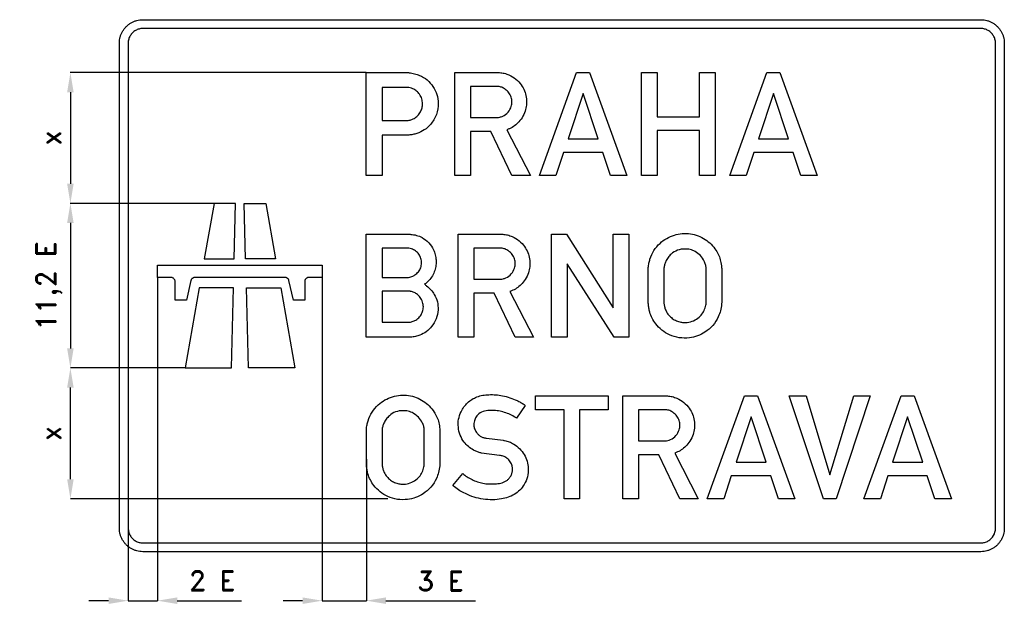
# Model space of a CAD drawing. Header units: millimetres. Extents: x 4784 to 17204, y -492 to 5860.
# Tile 1 of 5: x 4784 to 7798, y -265 to 1543. Entities that reach past the tile are written whole.
import ezdxf

# ---------------------------------------------------------------- set-up
doc = ezdxf.new("R2010")
doc.units = ezdxf.units.MM
doc.header["$LTSCALE"] = 5
doc.layers.add('Kóty', color=2, linetype='Continuous')
doc.layers.add('Značka', color=7, linetype='Continuous')
doc.styles.get("Standard").update_dxf_attribs({"font": 'romand.shx', "height": 60})
doc.dimstyles.get("Standard").update_dxf_attribs({"dimtxt": 60, "dimasz": 60, "dimexe": 0.18, "dimexo": 0.0625, "dimgap": 30, "dimtad": 1, "dimdec": 0, "dimzin": 0, "dimdsep": 46, "dimtxsty": 'Standard', "dimcen": 0.09, "dimadec": 0, "dimazin": 0, "dimtfac": 1, "dimtdec": 0, "dimtofl": 0, "dimtmove": 0, "dimatfit": 3, "dimfxl": 1, "dimtolj": 1, "dimtzin": 0, "dimarcsym": 0})

# ---------------------------------------------------------------- blocks, each defined once
blk = doc.blocks.new('*D6')
at = {"layer": 'Defpoints', "color": 0, "transparency": 16777216}
for p in [(5379.1, 980.5), (4939.3, 476.5), (5290.2, 476.5)]:
    blk.add_point(p, dxfattribs=at)
at = {"layer": 'Kóty', "color": 0, "lineweight": -2, "transparency": 16777216}
for p, q in [((5379, 980.5), (4939.1, 980.5)), ((4939.3, 920.5), (4939.3, 536.5)), ((5290.2, 476.5), (4939.1, 476.5))]:
    blk.add_line(p, q, dxfattribs=at)
at = {"layer": 'Kóty', "color": 0, "transparency": 16777216}
for points in [[(4929.3, 920.5), (4949.3, 920.5), (4939.3, 980.5)], [(4929.3, 536.5), (4949.3, 536.5), (4939.3, 476.5)]]:
    blk.add_solid(points, dxfattribs=at)
at = {"layer": 'Kóty', "color": 0, "transparency": 16777216, "insert": (4873.5, 728.5), "char_height": 60, "attachment_point": 5, "rotation": 90}
blk.add_mtext('\\A1;11,2 E', dxfattribs=at)
blk = doc.blocks.new('*D7')
at = {"layer": 'Defpoints', "color": 0, "transparency": 16777216}
for p in [(5845.25, 1381.03), (4939.25, 980.5), (5379.093, 980.5)]:
    blk.add_point(p, dxfattribs=at)
at = {"layer": 'Kóty', "color": 0, "lineweight": -2, "transparency": 16777216}
for p, q in [((5845.1875, 1381.03), (4939.07, 1381.03)), ((4939.25, 1321.03), (4939.25, 1040.5)), ((5379.0305, 980.5), (4939.07, 980.5))]:
    blk.add_line(p, q, dxfattribs=at)
at = {"layer": 'Kóty', "color": 0, "transparency": 16777216}
for points in [[(4929.25, 1321.03), (4949.25, 1321.03), (4939.25, 1381.03)], [(4929.25, 1040.5), (4949.25, 1040.5), (4939.25, 980.5)]]:
    blk.add_solid(points, dxfattribs=at)
at = {"layer": 'Kóty', "color": 0, "transparency": 16777216, "insert": (4879.25, 1180.765), "char_height": 60, "attachment_point": 5, "rotation": 90}
blk.add_mtext('\\A1;x', dxfattribs=at)
blk = doc.blocks.new('*D15')
at = {"layer": 'Defpoints', "color": 0, "transparency": 16777216}
for p in [(5710.2, 753.7), (5845.3, 197.5), (5845.3, -236)]:
    blk.add_point(p, dxfattribs=at)
at = {"layer": 'Kóty', "color": 0, "lineweight": -2, "transparency": 16777216}
for p, q in [((5710.2, 753.6), (5710.2, -236.2)), ((5845.3, 197.5), (5845.3, -236.2)), ((5650.2, -236), (5590.2, -236)), ((5905.3, -236), (6179.6, -236))]:
    blk.add_line(p, q, dxfattribs=at)
at = {"layer": 'Kóty', "color": 0, "transparency": 16777216}
for points in [[(5650.2, -226), (5650.2, -246), (5710.2, -236)], [(5905.3, -226), (5905.3, -246), (5845.3, -236)]]:
    blk.add_solid(points, dxfattribs=at)
at = {"layer": 'Kóty', "color": 0, "transparency": 16777216, "insert": (6072.4, -176), "char_height": 60, "attachment_point": 5}
blk.add_mtext('\\A1;3 E', dxfattribs=at)

msp = doc.modelspace()

# ---------------------------------------------------------------- linework, layer by layer
at = {"layer": 'Kóty'}
for p, q in [((5206.2, 753.7), (5206.2, -236.2)), ((5290.2, 476.5), (4939.1, 476.5)), ((4939.3, 136), (4939.3, 416.5)), ((5911.3, 76), (4939.1, 76)), ((5116.2, 41), (5116.2, -236.2)), ((5056.2, -236), (4996.2, -236)), ((5266.2, -236), (5463, -236))]:
    msp.add_line(p, q, dxfattribs=at)
for points in [[(5116.2, -236), (5206.2, -236)], [(5710.2, -236), (5845.3, -236)]]:
    msp.add_lwpolyline(points, dxfattribs=at)
for points in [[(4929.3, 416.5), (4949.3, 416.5), (4939.3, 476.5)], [(4929.3, 136), (4949.3, 136), (4939.3, 76)], [(5056.2, -226), (5056.2, -246), (5116.2, -236)], [(5266.2, -226), (5266.2, -246), (5206.2, -236)]]:
    msp.add_solid(points, dxfattribs=at)
at = {"layer": 'Značka', "color": 3}
for points in [[(5161.2, -86), (5161, -86), (5160.7, -86, -0.03218), (5151.4, -85.3, -0.035444), (5142.3, -83.4, -0.036266), (5133.4, -80.5, -0.03442), (5125.1, -76.3, -0.033721), (5117.3, -71.1, -0.034084), (5110.3, -64.9, -0.034213), (5104.2, -57.9, -0.034231), (5099, -50.2, -0.034044), (5094.8, -41.8, -0.033414), (5091.8, -33, -0.034127), (5089.9, -23.9, -0.036744), (5089.3, -14.6), (5089.3, -14.3), (5089.2, -14), (5089.2, 1471), (5089.3, 1471.3), (5089.3, 1471.6, -0.03218), (5089.9, 1480.9, -0.035442), (5091.8, 1490, -0.036259), (5094.8, 1498.8, -0.034418), (5099, 1507.2, -0.033721), (5104.2, 1514.9, -0.034082), (5110.3, 1521.9, -0.034194), (5117.3, 1528.1, -0.034214), (5125.1, 1533.3, -0.034044), (5133.4, 1537.4, -0.033414), (5142.3, 1540.5, -0.034134), (5151.4, 1542.4, -0.036746), (5160.7, 1543), (5161, 1543), (5161.2, 1543), (7726.2, 1543), (7726.5, 1543), (7726.8, 1543, -0.032176), (7736.1, 1542.3, -0.035456), (7745.2, 1540.5, -0.036269), (7754.1, 1537.5, -0.034422), (7762.4, 1533.3, -0.033697), (7770.2, 1528.1, -0.034075), (7777.2, 1521.9, -0.034224), (7783.3, 1514.9, -0.034253), (7788.5, 1507.2, -0.034032), (7792.7, 1498.8, -0.033378), (7795.7, 1490, -0.034132), (7797.6, 1480.9, -0.036735), (7798.2, 1471.6), (7798.2, 1471.3), (7798.2, 1471), (7798.2, -14), (7798.2, -14.3), (7798.2, -14.6, -0.032163), (7797.6, -23.9, -0.035426), (7795.7, -33, -0.036272), (7792.7, -41.8, -0.034444), (7788.5, -50.2, -0.033721), (7783.3, -57.9, -0.034076), (7777.2, -64.9, -0.034222), (7770.2, -71.1, -0.03422), (7762.4, -76.3, -0.034045), (7754.1, -80.4, -0.033411), (7745.2, -83.4, -0.034127), (7736.1, -85.4, -0.036745), (7726.8, -86), (7726.5, -86), (7726.2, -86), (5161.2, -86)], [(5161.2, -86), (5161, -86), (5160.7, -86, -0.03218), (5151.4, -85.3, -0.035444), (5142.3, -83.4, -0.036266), (5133.4, -80.5, -0.03442), (5125.1, -76.3, -0.033721), (5117.3, -71.1, -0.034084), (5110.3, -64.9, -0.034213), (5104.2, -57.9, -0.034231), (5099, -50.2, -0.034044), (5094.8, -41.8, -0.033414), (5091.8, -33, -0.034127), (5089.9, -23.9, -0.036744), (5089.3, -14.6), (5089.3, -14.3), (5089.2, -14), (5089.2, 1471), (5089.3, 1471.3), (5089.3, 1471.6, -0.03218), (5089.9, 1480.9, -0.035442), (5091.8, 1490, -0.036259), (5094.8, 1498.8, -0.034418), (5099, 1507.2, -0.033721), (5104.2, 1514.9, -0.034082), (5110.3, 1521.9, -0.034194), (5117.3, 1528.1, -0.034214), (5125.1, 1533.3, -0.034044), (5133.4, 1537.4, -0.033414), (5142.3, 1540.5, -0.034134), (5151.4, 1542.4, -0.036746), (5160.7, 1543), (5161, 1543), (5161.2, 1543), (7726.2, 1543), (7726.5, 1543), (7726.8, 1543, -0.032176), (7736.1, 1542.3, -0.035456), (7745.2, 1540.5, -0.036269), (7754.1, 1537.5, -0.034422), (7762.4, 1533.3, -0.033697), (7770.2, 1528.1, -0.034075), (7777.2, 1521.9, -0.034224), (7783.3, 1514.9, -0.034253), (7788.5, 1507.2, -0.034032), (7792.7, 1498.8, -0.033378), (7795.7, 1490, -0.034132), (7797.6, 1480.9, -0.036735), (7798.2, 1471.6), (7798.2, 1471.3), (7798.2, 1471), (7798.2, -14), (7798.2, -14.3), (7798.2, -14.6, -0.032163), (7797.6, -23.9, -0.035426), (7795.7, -33, -0.036272), (7792.7, -41.8, -0.034444), (7788.5, -50.2, -0.033721), (7783.3, -57.9, -0.034076), (7777.2, -64.9, -0.034222), (7770.2, -71.1, -0.03422), (7762.4, -76.3, -0.034045), (7754.1, -80.4, -0.033411), (7745.2, -83.4, -0.034127), (7736.1, -85.4, -0.036745), (7726.8, -86), (7726.5, -86), (7726.2, -86), (5161.2, -86)], [(5161.2, -59), (7726.2, -59), (7726.4, -59), (7726.6, -59, 0.032174), (7732.4, -58.6, 0.035433), (7738.1, -57.4, 0.036275), (7743.7, -55.5, 0.034405), (7748.8, -52.9, 0.033713), (7753.7, -49.7, 0.034055), (7758.1, -45.8, 0.034222), (7761.9, -41.5), (7765.2, -36.6), (7767.8, -31.4), (7769.7, -25.9), (7770.9, -20.2), (7771.2, -14.4), (7771.2, -14.2), (7771.2, -14), (7771.2, 1471), (7771.2, 1471.2), (7771.2, 1471.3, 0.032169), (7770.8, 1477.2, 0.035478), (7769.7, 1482.9, 0.036283), (7767.8, 1488.4, 0.034439), (7765.2, 1493.6, 0.033698), (7761.9, 1498.5, 0.034079), (7758.1, 1502.8, 0.034239), (7753.7, 1506.7, 0.034217), (7748.8, 1509.9, 0.034039), (7743.6, 1512.5, 0.033445), (7738.1, 1514.4, 0.034149), (7732.4, 1515.6, 0.036747), (7726.6, 1516), (7726.4, 1516), (7726.2, 1516), (5161.2, 1516), (5161.1, 1516), (5160.9, 1516, 0.03219), (5155.1, 1515.6, 0.035478), (5149.4, 1514.4, 0.036282), (5143.9, 1512.5, 0.034434), (5138.6, 1509.9, 0.033726), (5133.8, 1506.7, 0.034078), (5129.4, 1502.8, 0.034202), (5125.6, 1498.5, 0.034241), (5122.3, 1493.6, 0.034039), (5119.7, 1488.4, 0.033415), (5117.8, 1482.9, 0.034122), (5116.6, 1477.2, 0.036747), (5116.3, 1471.3), (5116.2, 1471.2), (5116.2, 1471), (5116.2, -14), (5116.3, -14.2), (5116.3, -14.4, 0.032179), (5116.7, -20.2, 0.035444), (5117.8, -25.9, 0.036268), (5119.7, -31.4, 0.03442), (5122.3, -36.6, 0.03372), (5125.6, -41.5, 0.034089), (5129.4, -45.8, 0.034213), (5133.8, -49.7, 0.034235), (5138.6, -52.9, 0.03404), (5143.9, -55.5, 0.033408), (5149.4, -57.4, 0.034123), (5155.1, -58.6, 0.036744), (5160.9, -59), (5161.1, -59), (5161.2, -59)], [(5845.2, 1066), (5845.2, 1381), (5972.7, 1381), (5974.5, 1380.8), (5976.4, 1380.5, -0.025349), (5992.6, 1377.6, -0.04292), (6008.2, 1372.5, -0.079585), (6031.3, 1358.6, -0.076491), (6049.3, 1338.2, -0.076892), (6061.2, 1313.9, -0.075738), (6065.2, 1287.2, -0.094028), (6059.6, 1252.5, -0.098355), (6041.7, 1222.5, -0.073288), (6022.7, 1205.6, -0.067699), (5999.8, 1194.7, -0.034197), (5987.9, 1191.4, -0.037882), (5975.8, 1189.9), (5973.7, 1189.8), (5971.7, 1189.7), (5893.5, 1189.7), (5893.5, 1066), (5845.2, 1066)], [(6116.4, 1066), (6116.4, 1381), (6249, 1381), (6250.9, 1381), (6252.8, 1380.9, -0.052881), (6267.6, 1378.8, -0.045253), (6281.9, 1373.7, -0.068754), (6302.9, 1361.1, -0.074105), (6319.5, 1343.1, -0.062849), (6329.5, 1325.3, -0.059666), (6334.8, 1305.6, -0.055137), (6335.8, 1286.5, -0.055179), (6332.7, 1267.7, -0.062309), (6324.7, 1247.5, -0.063047), (6312, 1230, -0.052739), (6298.9, 1218.1, -0.055194), (6283.7, 1209.3, -0.011411), (6279.4, 1207.5, -0.003793), (6275.1, 1205.8), (6347.4, 1066), (6290.7, 1066), (6226.4, 1201), (6164.3, 1201), (6164.3, 1066), (6116.4, 1066)], [(5893.5, 1335.8), (5893.5, 1234.5), (5968.1, 1234.5), (5969.6, 1234.5), (5971, 1234.5, 0.067143), (5981.5, 1236.4, 0.057702), (5991.3, 1240.8, 0.07172), (6002.6, 1249.4, 0.074485), (6011, 1260.8, 0.06827), (6015.7, 1272.7, 0.065317), (6017.2, 1285.5, 0.077206), (6014.9, 1300.8, 0.083745), (6008.1, 1314.5, 0.073387), (5999, 1324.3, 0.06608), (5987.5, 1331.3, 0.042677), (5979.7, 1334.2, 0.049247), (5971.6, 1335.6), (5970.4, 1335.7), (5969.1, 1335.8), (5893.5, 1335.8)], [(6164.3, 1338.5), (6164.3, 1243), (6241.6, 1243), (6243.5, 1243.1), (6245.5, 1243.2, 0.040795), (6254.2, 1244.5, 0.049419), (6262.6, 1247.5, 0.110771), (6279.1, 1259.5, 0.114762), (6288.9, 1277.5, 0.085181), (6291.1, 1291.5, 0.080092), (6288.7, 1305.4, 0.084081), (6281.7, 1319.2, 0.081226), (6270.5, 1330, 0.06711), (6260.1, 1335.9, 0.082124), (6248.6, 1338.4), (6247.2, 1338.5), (6245.8, 1338.5), (6164.3, 1338.5)], [(5845.2, 571), (5845.2, 886), (5974.7, 886), (5977.9, 885.9, -0.006976), (5981.1, 885.7, -0.05351), (5998.9, 882.7, -0.05886), (6015.7, 875.7, -0.084108), (6036.4, 859.9, -0.083993), (6050.8, 838.4, -0.052888), (6056.3, 823.2, -0.048074), (6058.8, 807.2, -0.047684), (6058.4, 791, -0.051697), (6054.8, 775.2, -0.057811), (6047.5, 758.7, -0.05693), (6036.6, 744.5, -0.019007), (6032.5, 740.3, -0.019183), (6028.1, 736.5, -0.007446), (6025.7, 734.6, -0.002498), (6023.3, 732.8, -0.002407), (6026.5, 730.5, -0.00718), (6029.7, 728.1, -0.045544), (6042.8, 716.1, -0.053991), (6053.2, 701.7, -0.077429), (6062.6, 679.1, -0.076328), (6064.7, 654.6, -0.084932), (6059.1, 627.3, -0.082723), (6045, 603.4, -0.067279), (6028.9, 587.7, -0.067548), (6009.4, 577, -0.045473), (5995.6, 572.7, -0.048764), (5981.3, 571, -0.007117), (5978.6, 571, -0.002365), (5976, 571), (5845.2, 571)], [(6126.4, 571), (6126.4, 886), (6259, 886, -0.001796), (6260.9, 886, -0.005457), (6262.8, 885.9, -0.052872), (6277.6, 883.8, -0.045261), (6291.9, 878.7, -0.068754), (6312.9, 866.1, -0.074102), (6329.5, 848.1, -0.062849), (6339.4, 830.3, -0.059665), (6344.7, 810.6, -0.055136), (6345.8, 791.5, -0.05518), (6342.7, 772.7, -0.0623), (6334.7, 752.5, -0.063045), (6322, 735, -0.052744), (6308.9, 723.1, -0.055197), (6293.6, 714.3, -0.011425), (6289.4, 712.5, -0.003793), (6285, 710.8), (6357.3, 571), (6300.7, 571), (6236.3, 706), (6174.3, 706), (6174.3, 571), (6126.4, 571)], [(6708.1, 779), (6708.2, 781.6), (6708.4, 784.2, -0.03068), (6710.2, 797.3, -0.031072), (6713.6, 810.2, -0.066304), (6725.7, 836.2, -0.068484), (6744.3, 858.2, -0.061854), (6764.7, 873.5, -0.059932), (6788.2, 883.4, -0.057343), (6812.5, 888.1, -0.057578), (6837.2, 887.1, -0.056912), (6860.9, 881.1, -0.057499), (6882.5, 870, -0.055385), (6900.8, 855.2, -0.053457), (6915.5, 836.8, -0.043029), (6924.3, 820.9, -0.048853), (6929.9, 803.8, -0.02271), (6931.7, 794.5, -0.012953), (6932.9, 785), (6933, 783.4), (6933.1, 781.9), (6933.1, 676.4), (6932.9, 674), (6932.7, 671.5, -0.035766), (6929.3, 652, -0.047839), (6922.7, 633.2, -0.078796), (6905.9, 606.9, -0.073097), (6881.9, 586.6, -0.060116), (6859.1, 575, -0.059848), (6834.2, 569.1, -0.071108), (6803.2, 569.3, -0.074183), (6773.6, 578.3, -0.066043), (6750.3, 592.5, -0.061695), (6731.2, 612.1, -0.04708), (6720.3, 628.9, -0.053867), (6713, 647.5, -0.030219), (6710.2, 659.7, -0.017674), (6708.6, 672.3), (6708.4, 675.2), (6708.1, 678.1), (6708.1, 779)], [(5893.2, 843.7), (5893.2, 753.8), (5968.7, 753.8, 0.005357), (5971.7, 753.8, 0.016026), (5974.6, 754, 0.091637), (5988, 757.8, 0.080742), (5999.7, 766, 0.081307), (6008.7, 777.1, 0.086096), (6013.5, 790.4, 0.087458), (6013.9, 804.9, 0.085844), (6009.4, 818.8, 0.081936), (6001.4, 830.2, 0.078648), (5990.1, 838.6, 0.046727), (5983.1, 841.7, 0.054017), (5975.6, 843.4, 0.009077), (5974.1, 843.5), (5972.5, 843.7), (5893.2, 843.7)], [(6174.3, 843.5), (6174.3, 748), (6251.6, 748, 0.001967), (6253.5, 748.1, 0.00597), (6255.4, 748.2, 0.040799), (6264.2, 749.5, 0.049428), (6272.6, 752.5, 0.110775), (6289.1, 764.5, 0.11476), (6298.9, 782.5, 0.085173), (6301.1, 796.5, 0.080083), (6298.7, 810.4, 0.084087), (6291.7, 824.2, 0.081232), (6280.5, 835, 0.067091), (6270, 840.9, 0.082115), (6258.6, 843.4, 0.008064), (6257.2, 843.5, 0.002659), (6255.8, 843.5), (6174.3, 843.5)], [(6756.1, 778.8), (6756.1, 678), (6756.2, 676.1), (6756.4, 674.2, 0.0376), (6758.1, 664.3, 0.041677), (6761.3, 654.7, 0.062901), (6768.7, 641.7, 0.060181), (6779.1, 630.8, 0.059423), (6791.2, 622.5, 0.064329), (6804.9, 617.5, 0.050523), (6816.1, 615.8, 0.044563), (6827.6, 616.2, 0.073913), (6847, 621.4, 0.085006), (6863.7, 632.2, 0.073622), (6874.9, 645.1, 0.063577), (6882.2, 660.6, 0.033208), (6884.4, 668.4, 0.042656), (6885.4, 676.3), (6885.4, 677.3), (6885.4, 678.3), (6885.4, 778.6), (6885.5, 780.4), (6885.4, 782.2, 0.062601), (6883.7, 793.1, 0.048327), (6879.5, 803.6, 0.076908), (6867.8, 820.6, 0.083778), (6851.6, 832.9, 0.069864), (6836.5, 839, 0.066672), (6820.2, 840.8, 0.088523), (6797.8, 836.9, 0.098121), (6778.5, 825.3, 0.062848), (6768.9, 814.9, 0.051386), (6761.9, 802.5, 0.039531), (6758.2, 792.6, 0.050744), (6756.3, 782.3), (6756.2, 780.6), (6756.1, 778.8)], [(5608.3, 743.9), (5608.2, 744.5), (5608, 745, 0.047744), (5607.1, 747.1, 0.04803), (5605.9, 749, 0.059624), (5603.9, 751, 0.058366), (5601.5, 752.5, 0.048252), (5599.4, 753.3, 0.052371), (5597.2, 753.7), (5596.6, 753.7), (5596, 753.7), (5320.5, 753.7), (5319.9, 753.7), (5319.3, 753.7, 0.047791), (5317.1, 753.3, 0.048023), (5315, 752.5, 0.05954), (5312.6, 751, 0.05842), (5310.6, 749, 0.048258), (5309.4, 747.1, 0.05239), (5308.5, 745), (5308.3, 744.5), (5308.2, 743.9), (5294.5, 684.4), (5259.8, 684.4), (5259.8, 741.1), (5259.8, 741.8, 0.010734), (5259.7, 742.4, 0.055708), (5259.2, 745, 0.056156), (5258.1, 747.4, 0.069654), (5256.1, 750, 0.068327), (5253.5, 752, 0.056416), (5251.1, 753.1, 0.061127), (5248.5, 753.6), (5247.9, 753.7), (5247.2, 753.7), (5206.2, 753.7), (5206.2, 791.5), (5710.2, 791.5), (5710.2, 753.7), (5669.3, 753.7), (5668.6, 753.7), (5668, 753.6, 0.055753), (5665.4, 753.1, 0.056198), (5663, 752, 0.069688), (5660.4, 750, 0.068335), (5658.4, 747.4, 0.056453), (5657.3, 745, 0.061106), (5656.8, 742.4, 0.012131), (5656.7, 741.8, 0.004076), (5656.7, 741.1), (5656.7, 684.4), (5622, 684.4), (5608.3, 743.9)], [(5893.3, 711.7), (5893.3, 616.4), (5969, 616.4, 0.003613), (5971.9, 616.4, 0.010868), (5974.7, 616.5, 0.058725), (5986, 618.6, 0.06312), (5996.5, 623.4, 0.084067), (6008.2, 633.1, 0.085722), (6016.1, 646, 0.082246), (6019.6, 660, 0.080979), (6018.5, 674.3, 0.088851), (6012.4, 689.3, 0.084251), (6001.6, 701.4, 0.065607), (5991.7, 707.9, 0.080405), (5980.7, 711.2, 0.018344), (5977.5, 711.5, 0.00613), (5974.4, 711.7), (5893.3, 711.7)], [(5845.3, 284), (5845.4, 286.6), (5845.6, 289.2, -0.030685), (5847.3, 302.3, -0.031073), (5850.7, 315.2, -0.066299), (5862.8, 341.2, -0.068478), (5881.4, 363.2, -0.061857), (5901.9, 378.5, -0.059931), (5925.4, 388.4, -0.057345), (5949.7, 393.1, -0.057581), (5974.4, 392.1, -0.056909), (5998, 386.1, -0.057501), (6019.6, 375, -0.05538), (6038, 360.2, -0.053458), (6052.7, 341.7, -0.043027), (6061.4, 325.9, -0.048854), (6067.1, 308.8, -0.022721), (6068.9, 299.5, -0.012953), (6070, 290), (6070.2, 288.4), (6070.3, 286.9), (6070.3, 181.4), (6070.1, 179), (6069.9, 176.5, -0.035772), (6066.5, 157, -0.04784), (6059.8, 138.2, -0.078797), (6043, 111.9, -0.073097), (6019.1, 91.6, -0.060119), (5996.2, 80, -0.059849), (5971.4, 74.1, -0.07111), (5940.4, 74.3, -0.074187), (5910.7, 83.3, -0.066041), (5887.4, 97.5, -0.061695), (5868.4, 117.1, -0.047088), (5857.5, 133.9, -0.053875), (5850.1, 152.5, -0.030218), (5847.4, 164.7, -0.017679), (5845.8, 177.3), (5845.5, 180.2), (5845.3, 183.1), (5845.3, 284)], [(6140.6, 153.2), (6143.6, 150.8), (6146.6, 148.3, 0.039105), (6161, 138.8, 0.03209), (6176.8, 131.4, 0.032648), (6193.7, 125.5, 0.039896), (6211.1, 122.2, 0.02448), (6222.9, 121.4, 0.014325), (6234.8, 121.5, 0.035312), (6252.6, 123, 0.08415), (6269.2, 128.5, 0.05521), (6276.9, 133.5, 0.056034), (6283.4, 140, 0.057314), (6288.4, 147.8, 0.056929), (6291.5, 156.6, 0.062817), (6292.8, 166.6, 0.064418), (6291.5, 176.7, 0.085859), (6286, 189.4, 0.089186), (6276.6, 199.4, 0.071825), (6266.7, 205.2, 0.059296), (6255.7, 208.3), (6254.4, 208.5), (6253, 208.7), (6198.1, 215.7), (6195.9, 216.4), (6193.7, 217, -0.017781), (6183.1, 220.6, -0.032313), (6173, 225.2, -0.062184), (6157.5, 235.8, -0.055273), (6144.7, 249.8, -0.068826), (6132.6, 271.1, -0.072902), (6126.9, 294.9, -0.074667), (6127.6, 319.3, -0.072257), (6135.4, 342.7, -0.09461), (6155.3, 370.2, -0.103597), (6183.8, 387.9, -0.055209), (6201.8, 393, -0.035098), (6220.5, 394.8, -0.029414), (6241.6, 394.4, -0.030638), (6262.4, 391.4, -0.032943), (6284.9, 385.5, -0.029913), (6306.6, 376.8, -0.01958), (6317.5, 371.3, -0.02893), (6327.9, 364.8), (6329.9, 363.4), (6331.9, 361.9), (6304.9, 323.1), (6301.4, 325.3), (6297.8, 327.4, 0.031823), (6281.2, 335.8, 0.035484), (6263.6, 341.8, 0.037909), (6245.7, 345.6, 0.035613), (6227.1, 346.6, 0.056957), (6207.3, 344.7, 0.118687), (6190, 336.5, 0.08958), (6181.3, 327, 0.077146), (6175.9, 314.9, 0.050964), (6174.4, 306.8, 0.055016), (6174.6, 298.6, 0.076559), (6177.9, 287.1, 0.070212), (6184.3, 276.8, 0.053213), (6190.6, 270.6, 0.057419), (6198, 265.8, 0.030566), (6202, 264.1, 0.032962), (6206.1, 262.8, 0.019641), (6209.4, 262.2, 0.00653), (6212.6, 261.8), (6264.6, 255), (6266.4, 254.7), (6268.2, 254.5, -0.057684), (6282.8, 250.5, -0.045352), (6296.5, 243.5, -0.062106), (6314.7, 229.4, -0.068455), (6328.5, 211.2, -0.067356), (6337.4, 191, -0.064546), (6340.7, 169, -0.073539), (6338.1, 143.6, -0.075696), (6328.2, 120, -0.06568), (6315, 102.6, -0.066684), (6297.8, 89.3, -0.056081), (6279.3, 80.8, -0.038292), (6259.4, 75.9, -0.0422), (6231, 73, -0.042475), (6202.6, 75, -0.04068), (6174.9, 81.2, -0.036908), (6148.3, 91.7, -0.028957), (6131, 100.8, -0.038944), (6115.2, 112.2), (6112.4, 114.6), (6109.7, 117), (6140.6, 153.2)], [(6630.5, 76), (6630.5, 391), (6763.1, 391, -0.001796), (6765, 391, -0.005425), (6766.9, 390.9, -0.052872), (6781.7, 388.8, -0.045254), (6796, 383.7, -0.068754), (6817, 371.1, -0.074103), (6833.7, 353.1, -0.062849), (6843.5, 335.3, -0.059665), (6848.9, 315.6, -0.055136), (6849.9, 296.5, -0.055179), (6846.8, 277.7, -0.0623), (6838.8, 257.5, -0.063045), (6826.1, 240, -0.052741), (6813, 228.1, -0.0552), (6797.8, 219.3), (6793.5, 217.5), (6789.2, 215.7), (6861.5, 76), (6804.8, 76), (6740.5, 211), (6678.4, 211), (6678.4, 76), (6630.5, 76)], [(5893.3, 283.8), (5893.3, 183), (5893.4, 181.1), (5893.5, 179.2, 0.037588), (5895.3, 169.3, 0.041677), (5898.5, 159.7, 0.062893), (5905.9, 146.7, 0.060174), (5916.2, 135.8, 0.059421), (5928.3, 127.5, 0.064323), (5942, 122.5, 0.050516), (5953.3, 120.8, 0.044569), (5964.8, 121.2, 0.07391), (5984.2, 126.4, 0.085007), (6000.9, 137.2, 0.073623), (6012, 150.1, 0.063579), (6019.4, 165.6, 0.033208), (6021.5, 173.4, 0.042626), (6022.5, 181.3), (6022.6, 182.3), (6022.6, 183.3), (6022.6, 283.6), (6022.6, 285.4), (6022.6, 287.1, 0.062602), (6020.8, 298.1, 0.048305), (6016.6, 308.6, 0.076901), (6005, 325.6, 0.083776), (5988.7, 337.9, 0.069867), (5973.7, 344, 0.066674), (5957.4, 345.8, 0.088523), (5935, 341.9, 0.098124), (5915.7, 330.3, 0.062841), (5906.1, 319.9, 0.051398), (5899, 307.5, 0.039536), (5895.3, 297.6, 0.050745), (5893.5, 287.3), (5893.4, 285.6), (5893.3, 283.8)], [(6678.4, 348.5), (6678.4, 253), (6755.7, 253, 0.001999), (6757.6, 253.1, 0.00597), (6759.6, 253.2, 0.040792), (6768.3, 254.6, 0.049428), (6776.7, 257.5, 0.110773), (6793.2, 269.5, 0.114758), (6803, 287.5, 0.085173), (6805.2, 301.5, 0.080083), (6802.9, 315.4, 0.084089), (6795.8, 329.2, 0.081229), (6784.6, 340, 0.067104), (6774.2, 345.9, 0.08213), (6762.7, 348.4, 0.008064), (6761.3, 348.5), (6759.9, 348.5), (6678.4, 348.5)]]:
    msp.add_lwpolyline(points, format="xyb", dxfattribs=at)
for points in [[(6374.9, 1066), (6489.1, 1381), (6528.9, 1381), (6643.1, 1066), (6592.5, 1066), (6569, 1136.4), (6448.4, 1136.4), (6425.3, 1066), (6374.9, 1066)], [(6687.7, 1066), (6687.7, 1381), (6735.4, 1381), (6735.4, 1245.8), (6864.9, 1245.8), (6864.9, 1381), (6912.9, 1381), (6912.9, 1066), (6864.9, 1066), (6864.9, 1203.6), (6735.4, 1203.6), (6735.4, 1066), (6687.7, 1066)], [(6957.5, 1066), (7071.7, 1381), (7111.5, 1381), (7225.7, 1066), (7175.1, 1066), (7151.6, 1136.4), (7031.1, 1136.4), (7007.9, 1066), (6957.5, 1066)], [(6555.1, 1178.2), (6508.9, 1316.6), (6462.8, 1178.2), (6555.1, 1178.2)], [(7137.7, 1178.2), (7091.5, 1316.6), (7045.4, 1178.2), (7137.7, 1178.2)], [(5349.1, 810.4), (5440.7, 810.4), (5445.2, 980.5), (5379.1, 980.5), (5349.1, 810.4)], [(5567.4, 810.4), (5475.8, 810.4), (5471.3, 980.5), (5537.4, 980.5), (5567.4, 810.4)], [(6412.5, 571), (6412.5, 886), (6457.7, 886), (6600.8, 661.2), (6600.8, 886), (6649, 886), (6648.7, 571), (6603.5, 571), (6460.1, 795.5), (6460.1, 571), (6412.5, 571)], [(5290.2, 476.5), (5432, 476.5), (5438.4, 722.2), (5333.5, 722.2), (5290.2, 476.5)], [(5626.3, 476.5), (5484.5, 476.5), (5478.1, 722.2), (5583, 722.2), (5626.3, 476.5)], [(6450.6, 76), (6450.6, 348.5), (6363, 348.5), (6363, 391), (6585.9, 391), (6585.9, 348.5), (6498.3, 348.5), (6498.3, 76), (6450.6, 76)], [(6889, 76), (7003.2, 391), (7043, 391), (7157.2, 76), (7106.6, 76), (7083.1, 146.4), (6962.5, 146.4), (6939.4, 76), (6889, 76)], [(7244.4, 76), (7140.1, 391), (7191.3, 391), (7264.2, 149), (7337.4, 391), (7388.1, 391), (7284, 76), (7244.4, 76)], [(7368.4, 76), (7482.5, 391), (7522.3, 391), (7636.5, 76), (7586, 76), (7562.4, 146.4), (7441.9, 146.4), (7418.8, 76), (7368.4, 76)], [(7069.2, 188.2), (7023, 326.6), (6976.9, 188.2), (7069.2, 188.2)], [(7548.6, 188.2), (7502.4, 326.6), (7456.3, 188.2), (7548.6, 188.2)]]:
    msp.add_lwpolyline(points, dxfattribs=at)

# ---------------------------------------------------------------- texts
at = {"layer": 'Kóty', "insert": (4879.3, 276.2), "char_height": 60, "attachment_point": 5, "rotation": 90}
msp.add_mtext('\\A1;x', dxfattribs=at)
at = {"layer": 'Kóty', "insert": (5373.3, -174.9), "char_height": 60, "attachment_point": 5}
msp.add_mtext('\\A1;2 E', dxfattribs=at)

# ---------------------------------------------------------------- dimensions: what is measured, and where the dimension line sits
at = {"layer": 'Kóty'}
for base, p1, p2, text, picture, middle in [((4939.3, 980.5), (5845.2, 1381), (5379.1, 980.5), 'x', '*D7', (4879.3, 1180.8)), ((4939.3, 476.5), (5379.1, 980.5), (5290.2, 476.5), '11,2 E', '*D6', (4873.5, 728.5))]:
    dim = msp.add_linear_dim(base=base, p1=p1, p2=p2, angle=90, text=text, dimstyle='Standard', dxfattribs=at)
    dim.commit()
    dim.dimension.update_dxf_attribs({"geometry": picture, "text_midpoint": middle})
dim = msp.add_linear_dim(base=(5845.3, -236), p1=(5710.2, 753.7), p2=(5845.3, 197.5), text='3 E', dimstyle='Standard', dxfattribs=at)
dim.commit()
dim.dimension.update_dxf_attribs({"geometry": '*D15', "text_midpoint": (6072.4, -176)})

doc.saveas('drawing.dxf')
